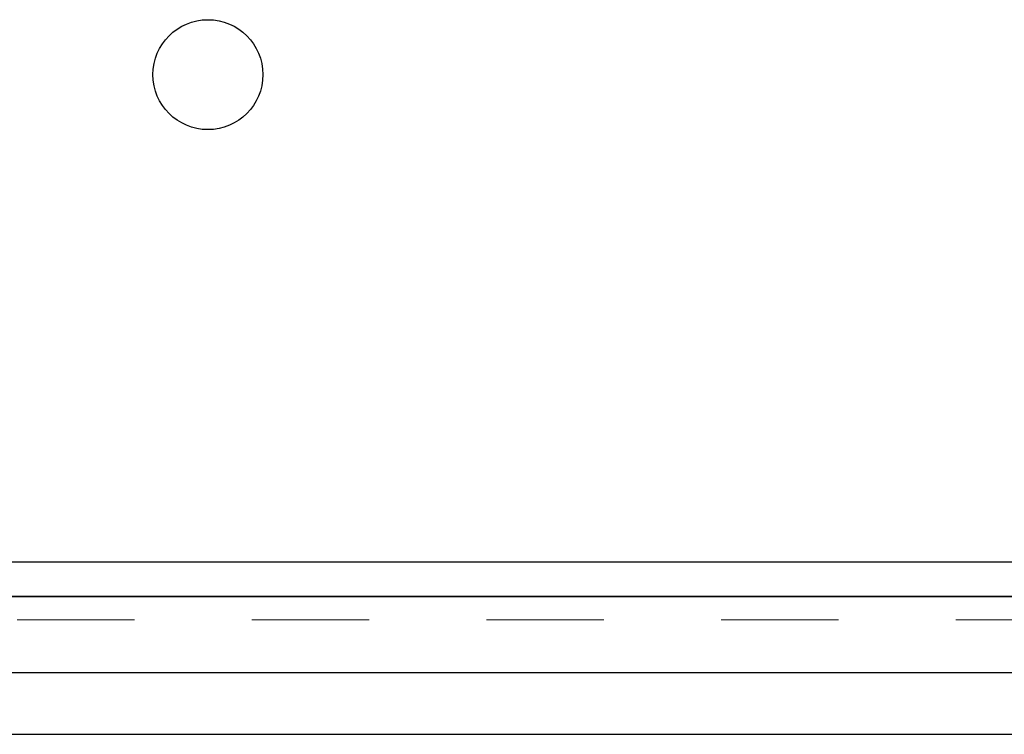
# Model space of a CAD drawing. Header units: inches. Extents: x 0.7 to 43.6, y 0.3 to 38.8.
# Tile 20 of 95: x 17.6 to 18.4, y 24.1 to 24.7. Entities that reach past the tile are written whole.
import ezdxf

# ---------------------------------------------------------------- set-up
doc = ezdxf.new("R2010")
doc.units = ezdxf.units.IN
doc.header["$MEASUREMENT"] = 0
doc.linetypes.add('HIDDEN', pattern=[0.075, 0.05, -0.025])
doc.layers.add('SID-M-S', color=90, linetype='Continuous')

msp = doc.modelspace()

# ---------------------------------------------------------------- linework, layer by layer
at = {"color": 7, "linetype": 'HIDDEN', "lineweight": 18}
msp.add_line((21.665459, 24.178729), (16.990459, 24.178729), dxfattribs=at)
at = {"color": 7, "linetype": 'Continuous'}
msp.add_line((15.727959, 24.081229), (21.665459, 24.081229), dxfattribs=at)
at = {"layer": 'SID-M-S'}
for p, q in [((21.665459, 24.228077), (16.990459, 24.228077)), ((21.665459, 24.198729), (16.990459, 24.198729)), ((16.990459, 24.198729), (21.665459, 24.198729)), ((21.665459, 24.133729), (16.990459, 24.133729))]:
    msp.add_line(p, q, dxfattribs=at)
msp.add_circle((17.727959, 24.643729), 0.046875, dxfattribs=at)

doc.saveas('drawing.dxf')
